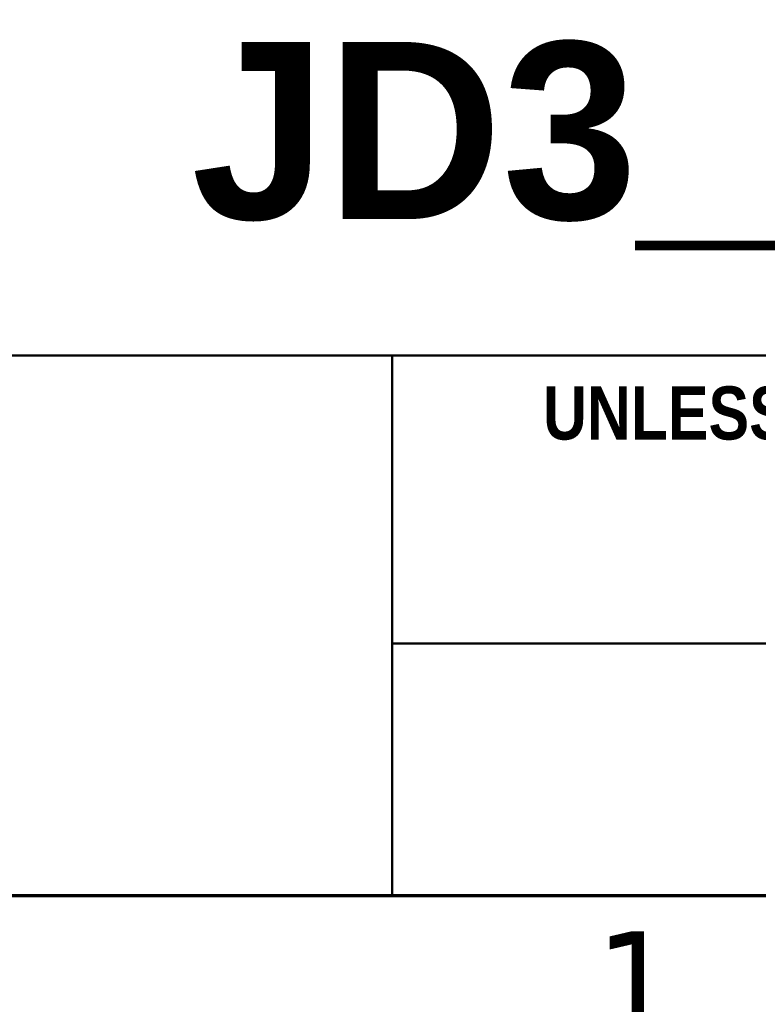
# Model space of a CAD drawing. Header units: inches. Extents: x 0.2 to 29.5, y 0.6 to 18.6.
# Tile 18 of 21: x 24.8 to 26.3, y 0.9 to 2.8. Entities that reach past the tile are written whole.
import ezdxf

# ---------------------------------------------------------------- set-up
doc = ezdxf.new("R2010")
doc.units = ezdxf.units.IN
doc.header["$LTSCALE"] = 1.75
doc.header["$MEASUREMENT"] = 0
doc.layers.add('Border (ANSI)', color=7, linetype='Continuous', lineweight=70)
doc.layers.add('Title (ANSI)', color=7, linetype='Continuous', lineweight=50)
doc.styles.add('Note Text (ANSI)', font='TAHOMA.TTF')
doc.styles.add('Text Style107', font='arialbd.ttf')
doc.styles.add('Text Style117', font='arialbd.ttf')
doc.styles.add('Text Style47', font='ARIALN.TTF')
doc.styles.add('Text Style50', font='arial.ttf')
doc.styles.add('Text Style55', font='arial.ttf')
doc.styles.add('Text Style59', font='arial.ttf')

# ---------------------------------------------------------------- blocks, each defined once
blk = doc.blocks.new('Borders Default Border')
at = {"layer": 'Border (ANSI)', "flags": 128}
blk.add_lwpolyline([(0.38, 0.62), (0.38, 10.38), (16.62, 10.38), (16.62, 0.62), (0.38, 0.62)], dxfattribs=at)
at = {"layer": 'Border (ANSI)', "insert": (14.8479, 0.46), "char_height": 0.12, "attachment_point": 7, "style": 'Note Text (ANSI)'}
blk.add_mtext('1', dxfattribs=at)
blk = doc.blocks.new('Title Blocks ICD TITLE BLOCK MM CUSTOMER')
at = {"layer": 'Title (ANSI)'}
for p, q in [((7.2663, 7.8022), (11.2614, 7.8022)), ((9.2591, 7.1922), (9.2591, 7.8022)), ((9.2591, 7.4772), (11.2614, 7.4772)), ((11.2614, 7.1921), (3.2614, 7.1921))]:
    blk.add_line(p, q, dxfattribs=at)
at = {"layer": 'Title (ANSI)', "insert": (9.9772, 7.737), "char_height": 0.06, "attachment_point": 5, "style": 'Note Text (ANSI)'}
blk.add_mtext('\\fArial Narrow|b1|i0;\\H0.0600;UNLESS OTHERWISE SPECIFIED', dxfattribs=at)
at = {"layer": 'Title (ANSI)'}
for tag, p, height, style in [('<TITLE_1>_001', (3.6133, 8.3456), 0.09, 'Text Style50'), ('DESIGNER_001', (8.7694, 8.3294), 0.09, 'Text Style50'), ('<DRAWN_DATE>_001', (10.5486, 8.3294), 0.09, 'Text Style50'), ('<PART_NUMBER>_001', (9.0319, 7.9565), 0.2, 'Text Style117'), ('Sheet_Size_001', (7.3633, 7.9055), 0.13, 'Text Style55'), ('<REVISION_NUMBER>_001', (10.7668, 7.8539), 0.18, 'Text Style107'), ('COPYRIGHT_YEAR_001', (4.6249, 7.2711), 0.07, 'Text Style47'), ('Sheet_Number_001', (10.8042, 7.2617), 0.08, 'Text Style59'), ('Number_of_sheets_001', (11.1011, 7.2617), 0.08, 'Text Style59'), ('<SCALE>_001', (9.8212, 7.2503), 0.08, 'Text Style59')]:
    blk.add_attdef(tag, p, '', height=height, dxfattribs=dict(at, style=style))

msp = doc.modelspace()

# ---------------------------------------------------------------- block references
at = {"xscale": 1.75, "yscale": 1.75, "zscale": 1.75}
msp.add_blockref('Borders Default Border', (0, 0), dxfattribs=at)
ref = msp.add_blockref('Title Blocks ICD TITLE BLOCK MM CUSTOMER', (9.3776, -11.5011), dxfattribs=dict(xscale=1.75, yscale=1.75, zscale=1.75))
ref.add_attrib('<PART_NUMBER>_001', 'JD3_', (25.1835, 2.4228), dxfattribs={"layer": 'Title (ANSI)', "height": 0.35, "style": 'Text Style117'})

doc.saveas('drawing.dxf')
